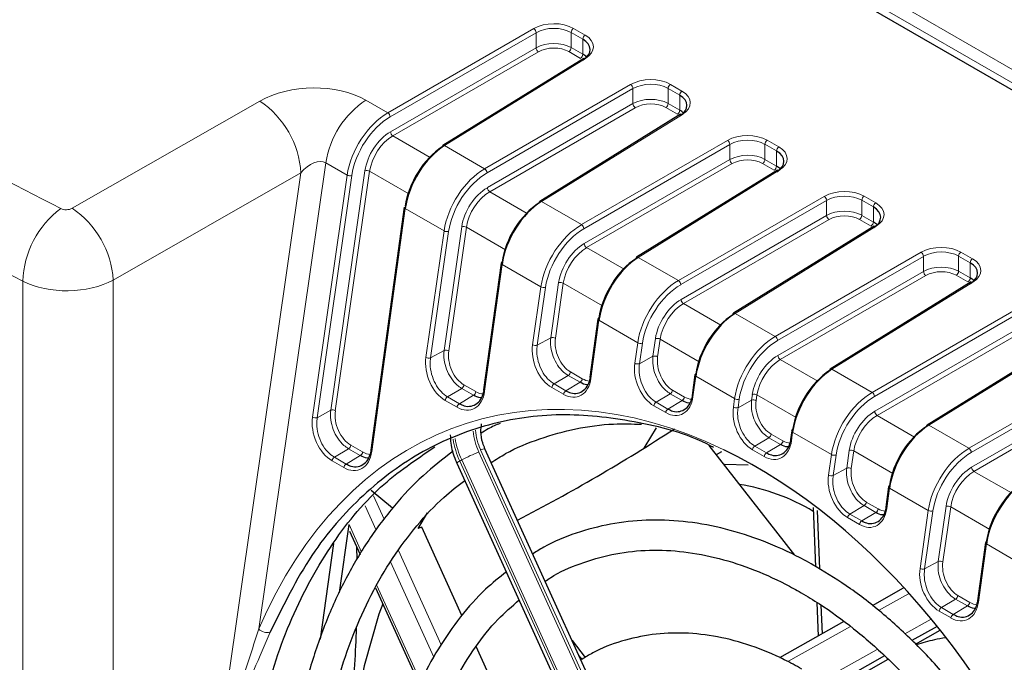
# Paper-space layout 'Blatt4' of a CAD drawing. Header units: millimetres. Extents: x 5 to 418, y 2 to 292.
# Tile 43 of 59: x 111 to 134, y 202 to 217. Entities that reach past the tile are written whole.
import ezdxf

# ---------------------------------------------------------------- set-up
doc = ezdxf.new("R2010")
doc.units = ezdxf.units.MM

psp = doc.layouts.new('Blatt4')

# ---------------------------------------------------------------- linework, layer by layer
at = {"color": 7, "linetype": 'Continuous', "lineweight": 18}
for p, q in [((145.642, 209.447), (123.228, 222.387)), ((123.508, 222.549), (145.781, 209.691)), ((119.49, 215.197), (122.984, 217.215)), ((123.937, 217.219), (124.215, 217.059)), ((123.041, 217.117), (119.546, 215.099)), ((123.041, 216.757), (123.041, 217.117)), ((123.882, 216.76), (123.882, 217.122)), ((124.159, 216.961), (123.882, 217.122)), ((124.159, 216.6), (124.159, 216.961)), ((119.554, 214.744), (123.041, 216.757)), ((123.882, 216.76), (124.159, 216.6)), ((123.097, 216.659), (119.611, 214.646)), ((124.223, 216.499), (120.849, 214.413)), ((124.104, 216.502), (123.826, 216.663)), ((121.809, 213.859), (125.303, 215.876)), ((125.36, 215.778), (121.866, 213.761)), ((125.36, 215.418), (125.36, 215.778)), ((126.201, 215.421), (126.201, 215.783)), ((126.479, 215.623), (126.201, 215.783)), ((126.256, 215.88), (126.534, 215.72)), ((118.964, 215.501), (119.49, 215.197)), ((126.479, 215.261), (126.479, 215.623)), ((111.929, 212.911), (116.423, 215.479)), ((121.873, 213.406), (125.36, 215.418)), ((125.416, 215.32), (121.93, 213.308)), ((126.423, 215.164), (126.145, 215.324)), ((126.201, 215.421), (126.479, 215.261)), ((126.543, 215.16), (123.168, 213.074)), ((119.611, 214.646), (120.507, 214.129)), ((120.849, 214.413), (121.809, 213.859)), ((124.129, 212.52), (127.623, 214.537)), ((127.679, 214.439), (124.185, 212.422)), ((127.679, 214.079), (127.679, 214.439)), ((128.52, 214.082), (128.52, 214.444)), ((128.798, 214.284), (128.52, 214.444)), ((128.576, 214.541), (128.854, 214.381)), ((128.798, 213.922), (128.798, 214.284)), ((118.006, 214.004), (116.401, 202.838)), ((118.517, 213.709), (118.006, 214.004)), ((124.193, 212.067), (127.679, 214.079)), ((127.736, 213.981), (124.249, 211.969)), ((128.742, 213.825), (128.465, 213.985)), ((128.52, 214.082), (128.798, 213.922)), ((117.407, 213.762), (112.913, 211.194)), ((115.295, 199.067), (117.407, 213.762)), ((117.687, 207.91), (118.517, 213.709)), ((118.628, 213.697), (117.799, 207.897)), ((118.122, 208.078), (118.942, 213.809)), ((119.053, 213.797), (118.233, 208.065)), ((119.99, 213.256), (119.053, 213.797)), ((128.862, 213.821), (125.488, 211.735)), ((121.93, 213.308), (122.827, 212.79)), ((126.448, 211.181), (129.942, 213.198)), ((130.895, 213.202), (131.173, 213.042)), ((119.907, 212.906), (119.106, 207.09)), ((120.836, 212.37), (119.907, 212.906)), ((123.168, 213.074), (124.129, 212.52)), ((129.998, 213.1), (126.504, 211.083)), ((129.998, 212.74), (129.998, 213.1)), ((130.84, 212.743), (130.84, 213.105)), ((131.117, 212.945), (130.84, 213.105)), ((131.117, 212.583), (131.117, 212.945)), ((126.512, 210.728), (129.998, 212.74)), ((130.84, 212.743), (131.117, 212.583)), ((120.838, 209.51), (121.261, 212.47)), ((121.372, 212.458), (120.949, 209.498)), ((122.309, 211.917), (121.372, 212.458)), ((130.055, 212.642), (126.569, 210.63)), ((131.181, 212.482), (127.807, 210.396)), ((131.062, 212.486), (130.784, 212.646)), ((120.403, 209.342), (120.836, 212.37)), ((120.947, 212.358), (120.514, 209.33)), ((124.249, 211.969), (125.146, 211.451)), ((125.488, 211.735), (126.448, 211.181)), ((128.767, 209.842), (132.261, 211.859)), ((132.318, 211.761), (128.824, 209.744)), ((132.318, 211.402), (132.318, 211.761)), ((133.159, 211.405), (133.159, 211.766)), ((133.437, 211.606), (133.159, 211.766)), ((133.214, 211.864), (133.492, 211.703)), ((122.227, 211.567), (121.808, 208.531)), ((123.155, 211.031), (122.227, 211.567)), ((133.437, 211.244), (133.437, 211.606)), ((128.831, 209.389), (132.318, 211.402)), ((132.374, 211.304), (128.888, 209.291)), ((133.381, 211.147), (133.103, 211.307)), ((133.159, 211.405), (133.437, 211.244)), ((110.749, 197.729), (110.749, 211.167)), ((112.913, 211.194), (112.913, 197.753)), ((122.957, 209.644), (123.155, 211.031)), ((123.266, 211.019), (123.068, 209.632)), ((123.392, 209.812), (123.58, 211.132)), ((123.691, 211.119), (123.503, 209.8)), ((124.629, 210.578), (123.691, 211.119)), ((133.501, 211.143), (130.126, 209.057)), ((126.569, 210.63), (127.465, 210.112)), ((127.807, 210.396), (128.767, 209.842)), ((131.086, 208.503), (134.581, 210.52)), ((134.637, 210.422), (131.143, 208.405)), ((124.546, 210.229), (124.354, 208.838)), ((125.474, 209.692), (124.546, 210.229)), ((131.151, 208.05), (134.637, 210.063)), ((134.694, 209.965), (131.207, 207.952)), ((123.068, 209.632), (123.392, 209.812)), ((125.404, 209.202), (125.474, 209.692)), ((125.586, 209.68), (125.516, 209.189)), ((125.839, 209.37), (125.899, 209.793)), ((126.011, 209.78), (125.95, 209.357)), ((126.948, 209.239), (126.011, 209.78)), ((135.82, 209.805), (132.446, 207.718)), ((120.514, 209.33), (120.838, 209.51)), ((125.516, 209.189), (125.839, 209.37)), ((128.888, 209.291), (129.785, 208.773)), ((133.406, 207.164), (136.9, 209.181)), ((123.47, 208.706), (123.809, 208.908)), ((124.092, 208.745), (123.809, 208.908)), ((123.864, 208.994), (124.147, 208.83)), ((130.126, 209.057), (131.086, 208.503)), ((136.956, 209.083), (133.462, 207.066)), ((121.313, 208.684), (121.596, 208.521)), ((123.47, 208.706), (123.753, 208.542)), ((123.753, 208.542), (124.092, 208.745)), ((126.865, 208.89), (126.797, 208.398)), ((127.794, 208.354), (126.865, 208.89)), ((133.47, 206.711), (136.956, 208.724)), ((120.92, 208.396), (121.259, 208.599)), ((121.203, 208.233), (121.541, 208.435)), ((121.541, 208.435), (121.259, 208.599)), ((123.698, 208.457), (123.416, 208.62)), ((125.916, 208.267), (126.255, 208.47)), ((126.538, 208.306), (126.255, 208.47)), ((126.31, 208.555), (126.592, 208.392)), ((128.199, 208.318), (128.219, 208.454)), ((128.33, 208.441), (128.311, 208.305)), ((129.267, 207.9), (128.33, 208.441)), ((137.013, 208.626), (133.526, 206.613)), ((121.148, 208.147), (120.865, 208.311)), ((120.92, 208.396), (121.203, 208.233)), ((125.916, 208.267), (126.199, 208.104)), ((126.199, 208.104), (126.538, 208.306)), ((127.765, 208.15), (127.794, 208.354)), ((127.905, 208.341), (127.876, 208.137)), ((127.876, 208.137), (128.199, 208.318)), ((117.799, 207.897), (118.122, 208.078)), ((126.144, 208.018), (125.861, 208.182)), ((131.207, 207.952), (132.104, 207.434)), ((132.446, 207.718), (133.406, 207.164)), ((128.669, 207.505), (128.952, 207.341)), ((129.184, 207.551), (129.156, 207.346)), ((130.113, 207.015), (129.184, 207.551)), ((128.276, 207.216), (128.615, 207.419)), ((128.559, 207.053), (128.897, 207.256)), ((128.897, 207.256), (128.615, 207.419)), ((118.21, 206.951), (118.549, 207.154)), ((118.831, 206.99), (118.549, 207.154)), ((118.603, 207.239), (118.886, 207.076)), ((121.671, 207.075), (126.536, 196.371)), ((126.591, 196.392), (121.713, 207.126)), ((128.504, 206.968), (128.221, 207.131)), ((128.276, 207.216), (128.559, 207.053)), ((130.043, 206.524), (130.113, 207.015)), ((130.478, 206.692), (130.538, 207.115)), ((130.649, 207.102), (130.589, 206.68)), ((131.587, 206.561), (130.649, 207.102)), ((118.438, 206.702), (118.155, 206.865)), ((118.21, 206.951), (118.493, 206.788)), ((118.493, 206.788), (118.831, 206.99)), ((121.26, 206.887), (121.213, 206.86)), ((121.213, 206.86), (126.078, 196.156)), ((126.125, 196.182), (121.26, 206.887)), ((130.224, 207.002), (130.154, 206.512)), ((130.154, 206.512), (130.478, 206.692)), ((133.526, 206.613), (134.423, 206.095)), ((131.504, 206.212), (131.436, 205.72)), ((132.432, 205.676), (131.504, 206.212)), ((119.149, 206.027), (119.405, 205.464)), ((130.948, 205.877), (131.231, 205.714)), ((119.212, 205.206), (118.948, 205.787)), ((130.555, 205.589), (130.893, 205.792)), ((130.837, 205.426), (131.176, 205.629)), ((131.176, 205.629), (130.893, 205.792)), ((132.234, 204.289), (132.432, 205.676)), ((132.544, 205.663), (132.345, 204.276)), ((132.669, 204.457), (132.857, 205.776)), ((132.969, 205.763), (132.78, 204.444)), ((133.906, 205.222), (132.969, 205.763)), ((130.783, 205.341), (130.5, 205.504)), ((130.555, 205.589), (130.837, 205.426)), ((118.562, 205.336), (118.861, 204.678)), ((119.745, 204.716), (120.769, 202.461)), ((133.823, 204.873), (133.632, 203.482)), ((134.752, 204.337), (133.823, 204.873)), ((120.595, 202.162), (119.557, 204.446)), ((132.345, 204.276), (132.669, 204.457)), ((119.226, 203.877), (120.277, 201.563)), ((131.959, 203.682), (131.24, 203.278)), ((132.748, 203.35), (133.086, 203.552)), ((133.369, 203.389), (133.086, 203.552)), ((133.141, 203.638), (133.424, 203.475)), ((132.976, 203.101), (132.693, 203.264)), ((132.748, 203.35), (133.03, 203.187)), ((133.03, 203.187), (133.369, 203.389)), ((131.868, 202.719), (132.503, 203.076)), ((130.568, 202.9), (129.069, 202.057)), ((129.853, 201.586), (131.21, 202.349))]:
    psp.add_line(p, q, dxfattribs=at)
at = {"color": 7, "linetype": 'Continuous', "lineweight": 25}
for p, q in [((148.623, 207.555), (123.079, 222.301)), ((124.182, 216.502), (120.808, 214.416)), ((126.501, 215.163), (123.127, 213.077)), ((128.821, 213.825), (125.447, 211.738)), ((119.884, 212.938), (119.083, 207.122)), ((131.14, 212.486), (127.766, 210.399)), ((122.203, 211.599), (121.785, 208.562)), ((133.459, 211.147), (130.085, 209.06)), ((124.522, 210.26), (124.331, 208.869)), ((135.779, 209.808), (132.405, 207.722)), ((126.842, 208.921), (126.774, 208.429)), ((129.161, 207.582), (129.133, 207.378)), ((126.695, 196.418), (121.816, 207.153)), ((127.177, 207.231), (129.225, 204.607)), ((127.482, 207.082), (127.352, 207.007)), ((121.144, 206.811), (126.009, 196.107)), ((119.606, 205.732), (119.091, 206.154)), ((131.48, 206.244), (131.412, 205.752)), ((120.434, 205.616), (120.205, 205.242)), ((129.675, 205.749), (129.73, 204.323)), ((129.772, 205.674), (129.826, 204.279)), ((118.332, 203.708), (118.562, 205.336)), ((118.575, 205.183), (118.829, 204.624)), ((120.303, 205.278), (120.205, 205.242)), ((121.264, 203.163), (120.303, 205.278)), ((133.8, 204.905), (133.608, 203.514)), ((118.192, 204.883), (117.869, 202.592)), ((118.756, 204.501), (118.75, 204.798)), ((119.194, 203.822), (120.247, 201.504)), ((131.832, 203.814), (131.089, 203.396)), ((129.763, 203.476), (129.795, 202.668)), ((129.86, 203.412), (129.887, 202.72)), ((130.41, 203.014), (128.872, 202.149)), ((132.644, 202.901), (132.037, 202.56)), ((132.126, 202.477), (132.713, 202.807)), ((123.902, 202.563), (124.219, 202.156)), ((122.484, 200.48), (121.602, 202.42)), ((124.068, 202.198), (124.139, 202.107)), ((131.387, 202.195), (130.052, 201.444)), ((130.156, 201.37), (131.475, 202.112))]:
    psp.add_line(p, q, dxfattribs=at)
at = {"color": 7, "linetype": 'Continuous', "lineweight": 18, "flags": 128}
for points in [[(119.907, 212.906), (119.897, 212.913), (119.89, 212.92), (119.885, 212.928), (119.884, 212.935), (119.884, 212.938)], [(122.227, 211.567), (122.217, 211.574), (122.209, 211.581), (122.205, 211.589), (122.203, 211.596), (122.203, 211.599)], [(124.546, 210.229), (124.536, 210.235), (124.529, 210.242), (124.524, 210.25), (124.522, 210.257), (124.522, 210.26)], [(126.865, 208.89), (126.855, 208.896), (126.848, 208.903), (126.843, 208.911), (126.841, 208.918), (126.842, 208.921)], [(124.354, 208.838), (124.344, 208.844), (124.337, 208.851), (124.332, 208.859), (124.331, 208.866), (124.331, 208.869)], [(121.808, 208.531), (121.799, 208.537), (121.791, 208.545), (121.786, 208.552), (121.785, 208.559), (121.785, 208.562)], [(126.797, 208.398), (126.788, 208.404), (126.78, 208.411), (126.775, 208.419), (126.774, 208.426), (126.774, 208.429)], [(129.184, 207.551), (129.175, 207.557), (129.167, 207.565), (129.163, 207.572), (129.161, 207.579), (129.161, 207.582)], [(129.156, 207.346), (129.146, 207.353), (129.139, 207.36), (129.134, 207.368), (129.133, 207.375), (129.133, 207.378)], [(119.106, 207.09), (119.097, 207.097), (119.089, 207.104), (119.085, 207.112), (119.083, 207.119), (119.083, 207.122)], [(131.504, 206.212), (131.494, 206.218), (131.486, 206.226), (131.482, 206.233), (131.48, 206.241), (131.48, 206.244)], [(131.436, 205.72), (131.426, 205.726), (131.419, 205.734), (131.414, 205.741), (131.412, 205.749), (131.412, 205.752)], [(133.823, 204.873), (133.813, 204.88), (133.806, 204.887), (133.801, 204.894), (133.799, 204.902), (133.8, 204.905)], [(133.632, 203.482), (133.622, 203.489), (133.614, 203.496), (133.61, 203.503), (133.608, 203.511), (133.608, 203.514)]]:
    psp.add_lwpolyline(points, dxfattribs=at)
at = {"color": 7, "linetype": 'Continuous', "lineweight": 25, "flags": 128}
for points in [[(125.628, 207.172), (125.65, 207.211), (125.922, 207.658)], [(128.12, 206.76), (127.549, 206.78), (127.53, 206.779)], [(119.367, 203.441), (119.278, 203.189), (118.924, 201.958), (118.675, 200.651), (118.533, 199.282), (118.5, 197.863), (118.576, 196.409), (118.76, 194.934), (119.051, 193.453), (119.445, 191.979), (119.939, 190.527), (120.238, 189.776)]]:
    psp.add_lwpolyline(points, dxfattribs=at)
at = {"color": 7, "linetype": 'Continuous', "lineweight": 18}
for centre, radius, start, end in [((122.914, 217.109), 0.127, 3.5222, 56.4778), ((124.005, 217.116), 0.123, 123.2297, 177.3477), ((124.282, 216.956), 0.123, 123.2297, 177.3477), ((123.167, 216.765), 0.127, 183.5222, 236.4778), ((123.758, 216.766), 0.123, 303.2297, 357.3477), ((124.036, 216.606), 0.123, 303.2297, 357.3477), ((124.2, 216.468), 0.039, 53.4892, 117.3259), ((125.233, 215.77), 0.127, 3.5222, 56.4778), ((126.324, 215.777), 0.123, 123.2297, 177.3477), ((120.178, 213.669), 2.198, 123.5482, 171.2483), ((126.602, 215.617), 0.123, 123.2297, 177.3477), ((115.181, 213.626), 2.231, 3.4874, 56.1627), ((125.486, 215.426), 0.127, 183.5222, 236.4778), ((126.078, 215.427), 0.123, 303.2297, 357.3477), ((119.42, 215.092), 0.127, 3.5222, 56.4778), ((126.356, 215.267), 0.123, 303.2297, 357.3477), ((126.519, 215.129), 0.039, 53.4892, 117.3259), ((119.681, 214.752), 0.127, 183.5222, 236.4778), ((120.826, 214.381), 0.039, 53.4892, 117.3259), ((127.553, 214.431), 0.127, 3.5222, 56.4778), ((128.643, 214.438), 0.123, 123.2297, 177.3477), ((128.921, 214.278), 0.123, 123.2297, 177.3477), ((121.739, 213.753), 0.127, 3.5222, 56.4778), ((127.806, 214.087), 0.127, 183.5222, 236.4778), ((128.397, 214.088), 0.123, 303.2297, 357.3477), ((128.675, 213.928), 0.123, 303.2297, 357.3477), ((118.587, 213.839), 0.147, 241.3146, 285.9647), ((118.982, 213.668), 0.147, 61.3146, 105.9647), ((128.839, 213.79), 0.039, 53.4892, 117.3259), ((122, 213.413), 0.127, 183.5222, 236.4778), ((129.872, 213.092), 0.127, 3.5222, 56.4778), ((130.963, 213.099), 0.123, 123.2297, 177.3477), ((113.031, 211.081), 2.283, 126.9444, 177.846), ((110.687, 211.058), 2.231, 3.4874, 56.1627), ((123.145, 213.043), 0.039, 53.4892, 117.3259), ((131.24, 212.939), 0.123, 123.2297, 177.3477), ((130.125, 212.748), 0.127, 183.5222, 236.4778), ((130.716, 212.749), 0.123, 303.2297, 357.3477), ((121.301, 212.329), 0.147, 61.3146, 105.9647), ((124.058, 212.414), 0.127, 3.5222, 56.4778), ((130.994, 212.589), 0.123, 303.2297, 357.3477), ((131.158, 212.451), 0.039, 53.4892, 117.3259), ((120.907, 212.5), 0.147, 241.3146, 285.9647), ((124.319, 212.074), 0.127, 183.5222, 236.4778), ((125.465, 211.704), 0.039, 53.4892, 117.3259), ((132.191, 211.753), 0.127, 3.5222, 56.4778), ((133.282, 211.76), 0.123, 123.2297, 177.3477), ((133.56, 211.6), 0.123, 123.2297, 177.3477), ((132.444, 211.409), 0.127, 183.5222, 236.4778), ((133.036, 211.41), 0.123, 303.2297, 357.3477), ((123.226, 211.161), 0.147, 241.3146, 285.9647), ((123.621, 210.99), 0.147, 61.3146, 105.9647), ((126.378, 211.075), 0.127, 3.5222, 56.4778), ((133.313, 211.25), 0.123, 303.2297, 357.3477), ((133.477, 211.112), 0.039, 53.4892, 117.3259), ((126.639, 210.735), 0.127, 183.5222, 236.4778), ((127.784, 210.365), 0.039, 53.4892, 117.3259), ((128.697, 209.736), 0.127, 3.5222, 56.4778), ((123.028, 209.774), 0.147, 241.3146, 285.9647), ((123.432, 209.671), 0.147, 61.3146, 105.9647), ((125.545, 209.822), 0.147, 241.3146, 285.9647), ((125.94, 209.651), 0.147, 61.3146, 105.9647), ((120.878, 209.368), 0.147, 61.3146, 105.9647), ((125.88, 209.228), 0.147, 61.3146, 105.9647), ((128.958, 209.397), 0.127, 183.5222, 236.4778), ((120.474, 209.471), 0.147, 241.3146, 285.9647), ((125.475, 209.331), 0.147, 241.3146, 285.9647), ((123.74, 209.013), 0.126, 303.5482, 351.2483), ((130.103, 209.026), 0.039, 53.4892, 117.3259), ((121.189, 208.703), 0.126, 303.5482, 351.2483), ((123.54, 208.601), 0.126, 123.5482, 171.2483), ((124.023, 208.849), 0.126, 303.5482, 351.2483), ((121.472, 208.54), 0.126, 303.5482, 351.2483), ((123.823, 208.438), 0.126, 123.5482, 171.2483), ((126.185, 208.574), 0.126, 303.5482, 351.2483), ((128.259, 208.312), 0.147, 61.3146, 105.9647), ((131.016, 208.397), 0.127, 3.5222, 56.4778), ((120.989, 208.291), 0.126, 123.5482, 171.2483), ((121.272, 208.128), 0.126, 123.5482, 171.2483), ((125.985, 208.163), 0.126, 123.5482, 171.2483), ((126.468, 208.411), 0.126, 303.5482, 351.2483), ((127.865, 208.483), 0.147, 241.3146, 285.9647), ((128.24, 208.176), 0.147, 61.3146, 105.9647), ((118.163, 207.936), 0.147, 61.3146, 105.9647), ((126.268, 207.999), 0.126, 123.5482, 171.2483), ((127.835, 208.279), 0.147, 241.3146, 285.9647), ((131.277, 208.058), 0.127, 183.5222, 236.4778), ((117.758, 208.039), 0.147, 241.3146, 285.9647), ((132.422, 207.687), 0.039, 53.4892, 117.3259), ((123.124, 207.744), 1.6, 186.0342, 204.7148), ((122.97, 207.707), 1.384, 184.4245, 204.798), ((128.545, 207.524), 0.126, 303.5482, 351.2483), ((123.061, 207.707), 2.033, 189.2701, 204.6135), ((123.109, 207.734), 2.034, 189.4289, 204.6111), ((128.828, 207.36), 0.126, 303.5482, 351.2483), ((118.479, 207.258), 0.126, 303.5482, 351.2483), ((118.762, 207.095), 0.126, 303.5482, 351.2483), ((122.88, 203.901), 3.397, 110.8453, 118.4749), ((121.816, 206.939), 0.213, 89.9996, 118.9703), ((128.345, 207.112), 0.126, 123.5482, 171.2483), ((128.628, 206.949), 0.126, 123.5482, 171.2483), ((130.184, 207.144), 0.147, 241.3146, 285.9647), ((130.579, 206.973), 0.147, 61.3146, 105.9647), ((133.336, 207.058), 0.127, 3.5222, 56.4778), ((118.279, 206.846), 0.126, 123.5482, 171.2483), ((118.562, 206.683), 0.126, 123.5482, 171.2483), ((121.265, 206.716), 0.154, 109.8706, 141.8219), ((130.518, 206.55), 0.147, 61.3146, 105.9647), ((133.596, 206.719), 0.127, 183.5222, 236.4778), ((130.114, 206.653), 0.147, 241.3146, 285.9647), ((130.824, 205.897), 0.126, 303.5482, 351.2483), ((131.107, 205.733), 0.126, 303.5482, 351.2483), ((132.503, 205.805), 0.147, 241.3146, 285.9647), ((132.898, 205.634), 0.147, 61.3146, 105.9647), ((130.624, 205.485), 0.126, 123.5482, 171.2483), ((130.907, 205.321), 0.126, 123.5482, 171.2483), ((132.709, 204.315), 0.147, 61.3146, 105.9647), ((132.305, 204.418), 0.147, 241.3146, 285.9647), ((133.017, 203.657), 0.126, 303.5482, 351.2483), ((133.3, 203.494), 0.126, 303.5482, 351.2483), ((132.817, 203.245), 0.126, 123.5482, 171.2483), ((133.1, 203.082), 0.126, 123.5482, 171.2483), ((116.599, 203.035), 0.28, 224.7472, 285.262)]:
    psp.add_arc(centre, radius, start, end, dxfattribs=at)
at = {"color": 7, "linetype": 'Continuous', "lineweight": 25}
for centre, radius, start, end in [((120.832, 214.385), 0.0395, 127.033, 186.4015), ((123.151, 213.046), 0.0395, 127.033, 186.4015), ((125.47, 211.707), 0.0395, 127.033, 186.4015), ((122.232, 211.592), 0.0295, 103.4117, 165.1576), ((127.79, 210.368), 0.0395, 127.033, 186.4015), ((124.551, 210.253), 0.0295, 103.4117, 165.1576), ((126.87, 208.914), 0.0295, 103.4117, 165.1576), ((130.109, 209.029), 0.0395, 127.033, 186.4015), ((132.428, 207.69), 0.0395, 127.033, 186.4015), ((102.021, 245.122), 44.695, 297.4044, 302.9897), ((129.189, 207.575), 0.0295, 103.4117, 165.1576), ((127.104, 201.345), 5.02, 59.1375, 80.8299), ((131.509, 206.236), 0.0295, 103.4117, 165.1576), ((133.828, 204.897), 0.0295, 103.4117, 165.1576)]:
    psp.add_arc(centre, radius, start, end, dxfattribs=at)
at = {"color": 7, "linetype": 'Continuous', "lineweight": 18}
for centre, major_axis, ratio, start_param, end_param in [((123.456, 216.932), (0.68, 0.01), 0.587275, 0.776363, 2.329706), ((123.457, 216.867), (0.6, 0.01), 0.588592, 0.775111, 2.328454), ((123.734, 216.772), (0.68, 0.01), 0.587275, 5.506205, 7.059548), ((123.457, 216.508), (0.6, 0.008), 0.585954, 0.777604, 2.330947), ((123.458, 216.443), (0.52, 0.008), 0.587275, 0.776363, 2.329706), ((125.776, 215.593), (0.68, 0.01), 0.587275, 0.776363, 2.329706), ((117.666, 214.727), (1.817, 0.058), 0.586428, 0.757176, 2.305628), ((125.777, 215.528), (0.6, 0.01), 0.588592, 0.775111, 2.328454), ((125.777, 215.169), (0.6, 0.008), 0.585954, 0.777604, 2.330947), ((126.053, 215.433), (0.68, 0.01), 0.587275, 5.506205, 7.059548), ((125.778, 215.104), (0.52, 0.008), 0.587275, 0.776363, 2.329706), ((119.507, 214.064), (0.717, 1.202), 0.586803, 0.811274, 2.190084), ((119.563, 214.031), (0.678, 1.133), 0.587369, 0.811807, 2.190617), ((119.565, 214.032), (0.452, 0.755), 0.587369, 0.811807, 2.190617), ((119.621, 213.999), (0.412, 0.686), 0.588357, 0.812745, 2.191555), ((128.095, 214.254), (0.68, 0.01), 0.587275, 0.776363, 2.329706), ((128.096, 214.189), (0.6, 0.01), 0.588592, 0.775111, 2.328454), ((128.373, 214.094), (0.68, 0.01), 0.587275, 5.506205, 7.059548), ((117.684, 213.594), (0.362, 0.38), 0.606116, 0.15433, 1.702781), ((128.096, 213.83), (0.6, 0.008), 0.585954, 0.777604, 2.330947), ((128.097, 213.765), (0.52, 0.008), 0.587275, 0.776363, 2.329706), ((121.827, 212.725), (0.717, 1.202), 0.586803, 0.811274, 2.190084), ((121.882, 212.692), (0.678, 1.133), 0.587369, 0.811807, 2.190617), ((121.884, 212.693), (0.452, 0.755), 0.587369, 0.811807, 2.190617), ((121.94, 212.66), (0.412, 0.686), 0.588357, 0.812745, 2.191555), ((130.414, 212.915), (0.68, 0.01), 0.587275, 0.776363, 2.329706), ((130.415, 212.85), (0.6, 0.01), 0.588592, 0.775111, 2.328454), ((111.791, 212.995), (0.2, 0.003), 0.587275, 3.980123, 5.466063), ((130.692, 212.755), (0.68, 0.01), 0.587275, 5.506205, 7.059548), ((130.415, 212.491), (0.6, 0.008), 0.585954, 0.777604, 2.330947), ((130.416, 212.426), (0.52, 0.008), 0.587275, 0.776363, 2.329706), ((124.146, 211.386), (0.717, 1.202), 0.586803, 0.811274, 2.190084), ((124.202, 211.353), (0.678, 1.133), 0.587369, 0.811807, 2.190617), ((124.204, 211.354), (0.452, 0.755), 0.587369, 0.811807, 2.190617), ((124.259, 211.321), (0.412, 0.686), 0.588357, 0.812745, 2.191555), ((132.734, 211.576), (0.68, 0.01), 0.587275, 0.776363, 2.329706), ((132.735, 211.512), (0.6, 0.01), 0.588592, 0.775111, 2.328454), ((132.735, 211.152), (0.6, 0.008), 0.585954, 0.777604, 2.330947), ((133.011, 211.416), (0.68, 0.01), 0.587275, 5.506205, 7.059548), ((132.736, 211.087), (0.52, 0.008), 0.587275, 0.776363, 2.329706), ((111.808, 211.862), (1.6, 0.003), 0.578546, 3.988062, 5.474002), ((126.465, 210.048), (0.717, 1.202), 0.586803, 0.811274, 2.190084), ((126.521, 210.014), (0.678, 1.133), 0.587369, 0.811807, 2.190617), ((126.523, 210.015), (0.452, 0.755), 0.587369, 0.811807, 2.190617), ((126.579, 209.982), (0.412, 0.686), 0.588357, 0.812745, 2.191555), ((128.785, 208.709), (0.717, 1.202), 0.586803, 0.811274, 2.190084), ((123.514, 209.32), (-0.265, 0.75), 0.666549, 0.905769, 2.479643), ((123.941, 209.545), (-0.209, 0.59), 0.666549, 0.905769, 2.479643), ((128.84, 208.675), (0.678, 1.133), 0.587369, 0.811807, 2.190617), ((121.391, 209.24), (-0.211, 0.596), 0.666549, 0.905769, 2.479643), ((128.842, 208.677), (0.452, 0.755), 0.587369, 0.811807, 2.190617), ((126.386, 192.962), (-5.205, 14.733), 0.666548, 5.691905, 6.911823), ((120.964, 209.016), (-0.267, 0.756), 0.666549, 0.905769, 2.479643), ((125.959, 208.879), (-0.264, 0.747), 0.666549, 0.905769, 2.479643), ((126.387, 209.104), (-0.208, 0.587), 0.666549, 0.905769, 2.479643), ((128.898, 208.643), (0.412, 0.686), 0.588357, 0.812745, 2.191555), ((123.797, 209.157), (-0.265, 0.75), 0.666549, 2.479643, 4.053517), ((124.224, 209.382), (-0.209, 0.59), 0.666549, 2.479643, 2.875899), ((121.247, 208.853), (-0.267, 0.756), 0.666549, 2.479643, 4.053517), ((121.674, 209.077), (-0.211, 0.596), 0.666549, 2.479643, 2.880238), ((131.104, 207.37), (0.717, 1.202), 0.586803, 0.811274, 2.190084), ((126.242, 208.716), (-0.264, 0.747), 0.666549, 2.479643, 4.053517), ((126.669, 208.94), (-0.208, 0.587), 0.666549, 2.479643, 2.87349), ((128.746, 208.052), (-0.207, 0.587), 0.666549, 0.905769, 2.479643), ((131.16, 207.336), (0.678, 1.133), 0.587369, 0.811807, 2.190617), ((118.683, 207.804), (-0.214, 0.605), 0.666549, 0.905769, 2.479643), ((128.319, 207.828), (-0.264, 0.746), 0.666549, 0.905769, 2.479643), ((131.162, 207.338), (0.452, 0.755), 0.587369, 0.811807, 2.190617), ((118.255, 207.579), (-0.27, 0.765), 0.666549, 0.905769, 2.479643), ((131.217, 207.304), (0.412, 0.686), 0.588357, 0.812745, 2.191555), ((128.602, 207.664), (-0.264, 0.746), 0.666549, 2.479643, 4.053517), ((129.029, 207.889), (-0.207, 0.587), 0.666549, 2.479643, 2.872714), ((118.538, 207.416), (-0.27, 0.765), 0.666549, 2.479643, 4.053517), ((118.965, 207.641), (-0.214, 0.605), 0.666549, 2.479643, 2.887366), ((133.423, 206.031), (0.717, 1.202), 0.586803, 0.811274, 2.190084), ((133.479, 205.998), (0.678, 1.133), 0.587369, 0.811807, 2.190617), ((131.025, 206.426), (-0.208, 0.587), 0.666549, 0.905769, 2.479643), ((133.481, 205.999), (0.452, 0.755), 0.587369, 0.811807, 2.190617), ((133.536, 205.965), (0.412, 0.686), 0.588357, 0.812745, 2.191555), ((130.598, 206.201), (-0.264, 0.747), 0.666549, 0.905769, 2.479643), ((130.881, 206.038), (-0.264, 0.747), 0.666549, 2.479643, 4.053517), ((131.308, 206.263), (-0.208, 0.587), 0.666549, 2.479643, 2.87349), ((133.219, 204.189), (-0.209, 0.59), 0.666549, 0.905769, 2.479643), ((132.791, 203.965), (-0.265, 0.75), 0.666549, 0.905769, 2.479643), ((133.074, 203.801), (-0.265, 0.75), 0.666549, 2.479643, 4.053517), ((133.501, 204.026), (-0.209, 0.59), 0.666549, 2.479643, 2.875899)]:
    psp.add_ellipse(centre, major_axis=major_axis, ratio=ratio, start_param=start_param, end_param=end_param, dxfattribs=at)
at = {"color": 7, "linetype": 'Continuous', "lineweight": 25}
for centre, major_axis, ratio, start_param, end_param in [((123.735, 216.707), (0.6, 0.01), 0.588592, 5.504953, 7.058296), ((123.735, 216.348), (0.6, 0.008), 0.585954, 0.529454, 0.777604), ((126.054, 215.368), (0.6, 0.01), 0.588592, 5.504953, 7.058296), ((126.054, 215.009), (0.6, 0.008), 0.585954, 0.529454, 0.777604), ((120.809, 213.312), (0.643, 1.153), 0.567218, 0.794343, 2.173153), ((120.866, 213.28), (0.683, 1.222), 0.567804, 0.794809, 2.173619), ((128.374, 214.029), (0.6, 0.01), 0.588592, 5.504953, 7.058296), ((128.374, 213.67), (0.6, 0.008), 0.585954, 0.529454, 0.777604), ((123.128, 211.973), (0.643, 1.153), 0.567218, 0.794343, 2.173153), ((123.185, 211.941), (0.683, 1.222), 0.567804, 0.794809, 2.173619), ((130.693, 212.69), (0.6, 0.01), 0.588592, 5.504953, 7.058296), ((130.693, 212.331), (0.6, 0.008), 0.585954, 0.529454, 0.777604), ((125.505, 210.602), (0.683, 1.222), 0.567804, 0.794809, 2.173619), ((125.447, 210.634), (0.643, 1.153), 0.567218, 0.794343, 2.173153), ((133.012, 211.351), (0.6, 0.01), 0.588592, 5.504953, 7.058296), ((133.012, 210.992), (0.6, 0.008), 0.585954, 0.529454, 0.777604), ((127.766, 209.295), (0.643, 1.153), 0.567218, 0.794343, 2.173153), ((127.824, 209.263), (0.683, 1.222), 0.567804, 0.794809, 2.173619), ((130.086, 207.956), (0.643, 1.153), 0.567218, 0.794343, 2.173153), ((130.143, 207.924), (0.683, 1.222), 0.567804, 0.794809, 2.173619), ((132.463, 206.585), (0.683, 1.222), 0.567804, 0.794809, 2.173619), ((132.405, 206.617), (0.643, 1.153), 0.567218, 0.794343, 2.173153), ((126.386, 192.962), (-5.205, 14.733), 0.666548, 3.779944, 5.691905), ((134.724, 205.279), (0.643, 1.153), 0.567218, 0.794343, 2.173153), ((134.782, 205.246), (0.683, 1.222), 0.567804, 0.794809, 2.173619)]:
    psp.add_ellipse(centre, major_axis=major_axis, ratio=ratio, start_param=start_param, end_param=end_param, dxfattribs=at)
at = {"color": 7, "linetype": 'Continuous', "lineweight": 18}
for points, knots in [([(75.647, 233.774), (78.72, 231.785), (83.86, 228.458), (91.37, 223.961), (97.974, 220.177), (104.724, 216.481), (109.346, 214.098), (111.658, 212.906)], [0, 0, 0, 0, 0.271012, 0.453209, 0.635506, 0.817703, 1, 1, 1, 1]), ([(110.749, 211.167), (108.43, 212.362), (103.791, 214.754), (97.019, 218.463), (90.391, 222.26), (82.855, 226.773), (77.695, 230.112), (74.611, 232.109)], [0, 0, 0, 0, 0.182198, 0.364496, 0.546692, 0.728987, 1, 1, 1, 1]), ([(123.068, 209.632), (123.063, 209.583), (123.051, 209.46), (123.084, 209.244), (123.174, 209.015), (123.308, 208.821), (123.417, 208.743), (123.47, 208.706)], [0, 0, 0, 0, 0.143642, 0.362674, 0.581279, 0.796267, 1, 1, 1, 1]), ([(123.809, 208.908), (123.772, 208.933), (123.679, 208.995), (123.55, 209.151), (123.443, 209.361), (123.381, 209.594), (123.388, 209.739), (123.392, 209.812)], [0, 0, 0, 0, 0.145927, 0.357298, 0.568904, 0.782749, 1, 1, 1, 1]), ([(121.259, 208.599), (121.221, 208.624), (121.128, 208.686), (120.998, 208.842), (120.89, 209.054), (120.827, 209.29), (120.834, 209.436), (120.838, 209.51)], [0, 0, 0, 0, 0.144733, 0.356086, 0.567678, 0.781509, 1, 1, 1, 1]), ([(126.255, 208.47), (126.217, 208.495), (126.125, 208.556), (125.996, 208.712), (125.89, 208.922), (125.829, 209.153), (125.836, 209.297), (125.839, 209.37)], [0, 0, 0, 0, 0.146587, 0.357969, 0.569583, 0.783436, 1, 1, 1, 1]), ([(120.514, 209.33), (120.509, 209.281), (120.497, 209.158), (120.529, 208.94), (120.621, 208.709), (120.756, 208.513), (120.866, 208.434), (120.92, 208.396)], [0, 0, 0, 0, 0.142487, 0.361533, 0.580149, 0.795159, 1, 1, 1, 1]), ([(125.516, 209.189), (125.511, 209.141), (125.498, 209.018), (125.531, 208.803), (125.621, 208.574), (125.755, 208.382), (125.863, 208.305), (125.916, 208.267)], [0, 0, 0, 0, 0.144282, 0.363304, 0.581904, 0.79688, 1, 1, 1, 1]), ([(128.615, 207.419), (128.577, 207.444), (128.485, 207.506), (128.356, 207.661), (128.25, 207.87), (128.189, 208.102), (128.196, 208.246), (128.199, 208.318)], [0, 0, 0, 0, 0.1468, 0.358185, 0.569801, 0.783657, 1, 1, 1, 1]), ([(118.549, 207.154), (118.511, 207.179), (118.418, 207.241), (118.286, 207.399), (118.176, 207.613), (118.112, 207.853), (118.119, 208.002), (118.122, 208.078)], [0, 0, 0, 0, 0.142762, 0.354084, 0.565653, 0.779461, 1, 1, 1, 1]), ([(127.876, 208.137), (127.871, 208.089), (127.858, 207.966), (127.891, 207.751), (127.982, 207.523), (128.115, 207.331), (128.223, 207.254), (128.276, 207.216)], [0, 0, 0, 0, 0.1444874, 0.3635072, 0.5821052, 0.7970772, 1, 1, 1, 1]), ([(117.799, 207.897), (117.794, 207.849), (117.781, 207.724), (117.814, 207.505), (117.905, 207.27), (118.043, 207.07), (118.155, 206.99), (118.21, 206.951)], [0, 0, 0, 0, 0.140577, 0.359649, 0.578281, 0.793328, 1, 1, 1, 1]), ([(130.893, 205.792), (130.856, 205.817), (130.764, 205.879), (130.635, 206.034), (130.529, 206.244), (130.468, 206.476), (130.474, 206.62), (130.478, 206.692)], [0, 0, 0, 0, 0.146587, 0.357969, 0.569583, 0.783436, 1, 1, 1, 1]), ([(130.154, 206.512), (130.149, 206.463), (130.137, 206.341), (130.17, 206.125), (130.26, 205.897), (130.394, 205.704), (130.502, 205.627), (130.555, 205.589)], [0, 0, 0, 0, 0.144282, 0.363304, 0.581904, 0.79688, 1, 1, 1, 1]), ([(133.086, 203.552), (133.049, 203.578), (132.957, 203.639), (132.827, 203.795), (132.72, 204.006), (132.659, 204.239), (132.665, 204.384), (132.669, 204.457)], [0, 0, 0, 0, 0.145927, 0.357298, 0.568904, 0.782749, 1, 1, 1, 1]), ([(132.345, 204.276), (132.34, 204.228), (132.328, 204.105), (132.361, 203.889), (132.451, 203.659), (132.586, 203.465), (132.695, 203.388), (132.748, 203.35)], [0, 0, 0, 0, 0.1436423, 0.3626735, 0.5812789, 0.7962671, 1, 1, 1, 1]), ([(115.295, 199.067), (115.296, 199.072), (115.411, 199.559), (115.665, 200.516), (116.054, 201.775), (116.298, 202.523), (116.401, 202.838)], [0, 0, 0, 0, 0.003605, 0.367474, 0.732976, 1, 1, 1, 1]), ([(116.673, 202.765), (116.544, 202.466), (116.24, 201.761), (115.75, 200.523), (115.437, 199.566), (115.296, 199.072), (115.295, 199.067)], [0, 0, 0, 0, 0.267972, 0.630132, 0.996418, 1, 1, 1, 1])]:
    psp.add_open_spline(points, degree=3, knots=knots, dxfattribs=at)
at = {"color": 7, "linetype": 'Continuous', "lineweight": 25}
for points, knots in [([(123.753, 208.542), (123.792, 208.524), (123.886, 208.478), (124.038, 208.474), (124.185, 208.543), (124.295, 208.671), (124.326, 208.794), (124.34, 208.849)], [0, 0, 0, 0, 0.150625, 0.370272, 0.590305, 0.81396, 1, 1, 1, 1]), ([(124.288, 208.689), (124.277, 208.687), (124.215, 208.679), (124.147, 208.715), (124.092, 208.745)], [0, 0, 0, 0, 0.183236, 1, 1, 1, 1]), ([(121.203, 208.233), (121.241, 208.214), (121.336, 208.168), (121.489, 208.163), (121.637, 208.233), (121.748, 208.362), (121.779, 208.486), (121.794, 208.543)], [0, 0, 0, 0, 0.149355, 0.368908, 0.588852, 0.812404, 1, 1, 1, 1]), ([(121.741, 208.379), (121.729, 208.377), (121.666, 208.369), (121.597, 208.405), (121.541, 208.435)], [0, 0, 0, 0, 0.185664, 1, 1, 1, 1]), ([(126.199, 208.104), (126.237, 208.085), (126.332, 208.04), (126.483, 208.036), (126.63, 208.105), (126.745, 208.244), (126.779, 208.381), (126.796, 208.451)], [0, 0, 0, 0, 0.144381, 0.353996, 0.563974, 0.777417, 1, 1, 1, 1]), ([(126.732, 208.251), (126.721, 208.249), (126.66, 208.241), (126.593, 208.277), (126.538, 208.306)], [0, 0, 0, 0, 0.1818723, 1, 1, 1, 1]), ([(127.291, 207.184), (127.274, 207.193), (126.648, 207.532), (125.401, 207.834), (123.599, 208.04), (121.89, 207.79), (120.293, 207.142), (118.864, 206.089), (117.603, 204.652), (116.986, 203.4), (116.673, 202.765)], [0, 0, 0, 0, 0.0038494, 0.1455449, 0.282987, 0.4243563, 0.5629056, 0.7053642, 0.850494, 1, 1, 1, 1]), ([(121.816, 207.153), (121.797, 207.2), (121.742, 207.334), (121.707, 207.551), (121.728, 207.686), (121.737, 207.749)], [0, 0, 0, 0, 0.22438, 0.644142, 1, 1, 1, 1]), ([(122.181, 207.761), (122.083, 207.721), (121.924, 207.657), (121.779, 207.561), (121.724, 207.524)], [0, 0, 0, 0, 0.617058, 1, 1, 1, 1]), ([(121.965, 206.825), (122.08, 206.898), (122.449, 207.133), (123.126, 207.408), (123.99, 207.648), (124.806, 207.764), (125.342, 207.748), (125.566, 207.742)], [0, 0, 0, 0, 0.107748, 0.347367, 0.587515, 0.827638, 1, 1, 1, 1]), ([(120.987, 207.484), (120.988, 207.419), (120.991, 207.218), (121.067, 206.988), (121.134, 206.834), (121.144, 206.811)], [0, 0, 0, 0, 0.290358, 0.893384, 1, 1, 1, 1]), ([(128.559, 207.053), (128.597, 207.035), (128.692, 206.989), (128.843, 206.985), (128.989, 207.054), (129.104, 207.193), (129.138, 207.33), (129.154, 207.399)], [0, 0, 0, 0, 0.144587, 0.354204, 0.564184, 0.77763, 1, 1, 1, 1]), ([(129.091, 207.2), (129.08, 207.199), (129.019, 207.191), (128.952, 207.226), (128.897, 207.256)], [0, 0, 0, 0, 0.1814305, 1, 1, 1, 1]), ([(125.093, 179.724), (125.037, 179.757), (124.754, 179.923), (124.024, 180.392), (122.92, 181.249), (121.535, 182.594), (120.127, 184.323), (118.8, 186.436), (117.693, 188.754), (116.849, 191.182), (116.281, 193.698), (116.016, 196.199), (116.063, 198.649), (116.425, 200.938), (117.099, 203.034), (118.062, 204.823), (119.232, 206.269), (120.169, 206.898), (120.614, 207.197)], [0, 0, 0, 0, 0.00666, 0.033311, 0.086696, 0.140978, 0.210888, 0.282824, 0.35284, 0.424829, 0.495875, 0.568926, 0.640947, 0.715027, 0.787542, 0.862171, 0.934463, 1, 1, 1, 1]), ([(121.051, 207.098), (120.808, 206.909), (120.309, 206.521), (119.636, 205.802), (119.018, 204.981), (118.476, 204.064), (118.014, 203.061), (117.636, 201.98), (117.344, 200.831), (117.142, 199.622), (117.031, 198.364), (117.012, 197.067), (117.084, 195.743), (117.248, 194.403), (117.501, 193.056), (117.84, 191.714), (118.271, 190.393), (118.607, 189.481), (118.819, 189.025), (118.836, 188.988)], [0, 0, 0, 0, 0.059, 0.12078, 0.182729, 0.24485, 0.30712, 0.369503, 0.43196, 0.494462, 0.556983, 0.619507, 0.682023, 0.744531, 0.807029, 0.869519, 0.932006, 0.994492, 1, 1, 1, 1]), ([(118.493, 206.788), (118.531, 206.769), (118.627, 206.722), (118.781, 206.717), (118.932, 206.787), (119.045, 206.918), (119.077, 207.044), (119.092, 207.102)], [0, 0, 0, 0, 0.1472598, 0.366657, 0.586454, 0.8098364, 1, 1, 1, 1]), ([(119.036, 206.933), (119.024, 206.931), (118.959, 206.922), (118.889, 206.96), (118.831, 206.99)], [0, 0, 0, 0, 0.1895787, 1, 1, 1, 1]), ([(119.469, 189.344), (119.322, 189.696), (119.001, 190.466), (118.601, 191.69), (118.253, 192.994), (117.993, 194.305), (117.82, 195.611), (117.737, 196.899), (117.743, 198.159), (117.839, 199.38), (118.022, 200.551), (118.293, 201.661), (118.647, 202.702), (119.081, 203.665), (119.591, 204.542), (120.175, 205.322), (120.755, 205.949), (121.164, 206.265), (121.333, 206.397)], [0, 0, 0, 0, 0.054301, 0.11863, 0.182953, 0.247266, 0.311563, 0.375842, 0.440099, 0.504334, 0.568551, 0.632759, 0.696968, 0.761201, 0.825492, 0.889886, 0.954438, 1, 1, 1, 1]), ([(130.837, 205.426), (130.876, 205.407), (130.97, 205.362), (131.122, 205.358), (131.268, 205.427), (131.384, 205.566), (131.417, 205.703), (131.434, 205.773)], [0, 0, 0, 0, 0.144381, 0.353996, 0.563974, 0.777417, 1, 1, 1, 1]), ([(131.371, 205.573), (131.359, 205.571), (131.298, 205.564), (131.231, 205.599), (131.176, 205.629)], [0, 0, 0, 0, 0.181872, 1, 1, 1, 1]), ([(129.748, 204.329), (129.591, 204.417), (129.136, 204.669), (128.373, 205), (127.464, 205.278), (126.562, 205.432), (125.676, 205.462), (124.816, 205.369), (123.995, 205.148), (123.367, 204.898), (123.036, 204.684), (122.944, 204.625)], [0, 0, 0, 0, 0.067531, 0.194905, 0.322161, 0.449068, 0.575499, 0.70139, 0.826789, 0.951874, 1, 1, 1, 1]), ([(123.258, 203.98), (123.299, 204.009), (123.56, 204.19), (124.091, 204.415), (124.847, 204.642), (125.645, 204.739), (126.47, 204.717), (127.313, 204.573), (128.165, 204.308), (128.858, 204.002), (129.264, 203.775), (129.388, 203.706)], [0, 0, 0, 0, 0.0247453, 0.1561321, 0.2880397, 0.4200158, 0.5515779, 0.6825116, 0.8128183, 0.9426288, 1, 1, 1, 1]), ([(122.328, 204.206), (122.16, 204.072), (121.765, 203.758), (121.22, 203.14), (120.689, 202.38), (120.236, 201.525), (119.865, 200.589), (119.581, 199.58), (119.385, 198.51), (119.281, 197.389), (119.268, 196.23), (119.348, 195.045), (119.519, 193.847), (119.777, 192.646), (120.128, 191.459), (120.434, 190.582), (120.645, 190.117), (120.686, 190.028)], [0, 0, 0, 0, 0.052547, 0.123292, 0.194307, 0.26559, 0.337093, 0.408749, 0.480496, 0.552287, 0.624086, 0.695875, 0.767651, 0.839413, 0.911166, 0.982916, 1, 1, 1, 1]), ([(135.156, 198.164), (135.103, 198.279), (134.878, 198.767), (134.405, 199.582), (133.745, 200.593), (133.021, 201.53), (132.246, 202.387), (131.427, 203.151), (130.593, 203.81), (130.023, 204.16), (129.748, 204.329)], [0, 0, 0, 0, 0.042112, 0.180146, 0.318221, 0.456349, 0.594538, 0.73279, 0.871093, 1, 1, 1, 1]), ([(121.319, 190.384), (121.226, 190.603), (120.976, 191.191), (120.655, 192.181), (120.354, 193.338), (120.142, 194.499), (120.018, 195.651), (119.983, 196.78), (120.038, 197.875), (120.18, 198.922), (120.409, 199.911), (120.722, 200.83), (121.113, 201.671), (121.581, 202.421), (122.085, 203.054), (122.461, 203.382), (122.634, 203.533)], [0, 0, 0, 0, 0.0442792, 0.1187035, 0.1931189, 0.2675147, 0.3418826, 0.4162162, 0.4905127, 0.5647748, 0.6390151, 0.7132523, 0.7875241, 0.8618945, 0.9364521, 1, 1, 1, 1]), ([(129.388, 203.706), (129.534, 203.619), (129.958, 203.365), (130.648, 202.861), (131.444, 202.167), (132.203, 201.377), (132.918, 200.503), (133.577, 199.552), (134.12, 198.652), (134.41, 198.052), (134.527, 197.811)], [0, 0, 0, 0, 0.072445, 0.211434, 0.35043, 0.4894, 0.628374, 0.767377, 0.906414, 1, 1, 1, 1]), ([(133.03, 203.187), (133.069, 203.168), (133.164, 203.122), (133.316, 203.118), (133.462, 203.187), (133.572, 203.315), (133.603, 203.438), (133.617, 203.494)], [0, 0, 0, 0, 0.150625, 0.370272, 0.590305, 0.81396, 1, 1, 1, 1]), ([(133.565, 203.333), (133.554, 203.332), (133.492, 203.324), (133.425, 203.36), (133.369, 203.389)], [0, 0, 0, 0, 0.183236, 1, 1, 1, 1]), ([(117.752, 196.911), (117.878, 197.373), (118.177, 198.47), (118.494, 200.172), (118.698, 201.702), (118.73, 202.577), (118.741, 202.868)], [0, 0, 0, 0, 0.225049, 0.535293, 0.845518, 1, 1, 1, 1]), ([(129.402, 201.878), (129.263, 201.955), (128.862, 202.177), (128.187, 202.455), (127.385, 202.67), (126.592, 202.759), (125.82, 202.724), (125.085, 202.56), (124.52, 202.352), (124.224, 202.162), (124.139, 202.107)], [0, 0, 0, 0, 0.0774186, 0.2231024, 0.3685555, 0.5133624, 0.6573143, 0.8003831, 0.9428064, 1, 1, 1, 1]), ([(132.844, 202.63), (132.755, 202.613), (132.51, 202.568), (132.287, 202.501), (132.145, 202.459)], [0, 0, 0, 0, 0.366077, 1, 1, 1, 1])]:
    psp.add_open_spline(points, degree=3, knots=knots, dxfattribs=at)

doc.saveas('drawing.dxf')
